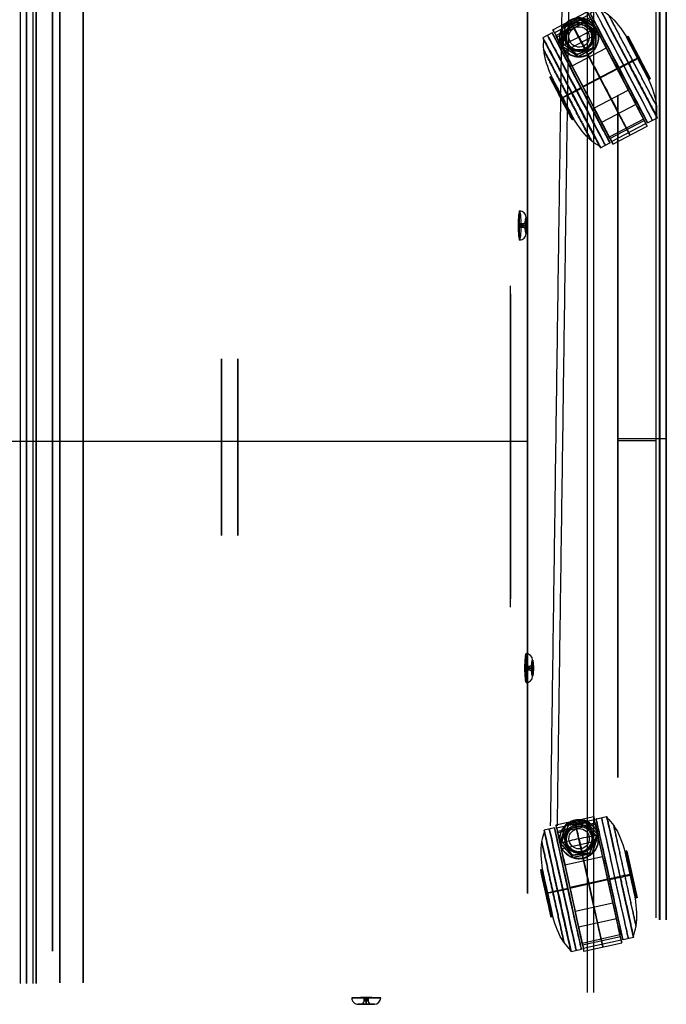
# Model space of a CAD drawing. Header units: centimetres. Extents: x -20.5 to 19.8, y -6.2 to 26.8.
# Tile 2 of 2: x -0.2 to 19.8, y -6.1 to 24.3. Entities that reach past the tile are written whole.
import ezdxf

# ---------------------------------------------------------------- set-up
doc = ezdxf.new("R2010")
doc.units = ezdxf.units.CM
doc.layers.add('Smith', color=18, linetype='Continuous', true_color=0x000000)

# ---------------------------------------------------------------- blocks, each defined once
blk = doc.blocks.new('InstanceDefinition 01')
at = {"layer": 'Smith'}
for p, q in [((-1.844, 4.739), (-1.844, 4.56)), ((-1.4, 4.739, 0.444), (-1.4, 4.56, 0.444)), ((-1.4, 4.56, -0.444), (-1.4, 4.739, -0.444)), ((-0.956, 4.739), (-0.956, 4.56)), ((-1.92, 4.099), (-1.92, 4.54)), ((-1.92, 4.099, -0.3), (-1.92, 4.516, -0.3)), ((-1.92, 4.516, 0.3), (-1.92, 4.099, 0.3)), ((-1.4, 4.324, 0.6), (-1.92, 4.324, 0.3)), ((-1.92, 4.324, -0.3), (-1.4, 4.324, -0.6)), ((-1.92, 4.32, 0.3), (-1.92, 4.32, -0.3)), ((-1.66, 4.099, 0.45), (-1.66, 4.541, 0.45)), ((-1.66, 4.099, -0.45), (-1.66, 4.541, -0.45)), ((-1.4, 4.516, 0.6), (-1.4, 4.099, 0.6)), ((-1.4, 4.516, -0.6), (-1.4, 4.099, -0.6)), ((-0.88, 4.324, 0.3), (-1.4, 4.324, 0.6)), ((-1.4, 4.324, -0.6), (-0.88, 4.324, -0.3)), ((-1.14, 4.099, 0.45), (-1.14, 4.541, 0.45)), ((-1.14, 4.099, -0.45), (-1.14, 4.541, -0.45)), ((-0.88, 4.099), (-0.88, 4.54)), ((-0.88, 4.516, 0.3), (-0.88, 4.099, 0.3)), ((-0.88, 4.516, -0.3), (-0.88, 4.099, -0.3)), ((-0.88, 4.32, -0.3), (-0.88, 4.32, 0.3)), ((-1.92, 4.099, 0.3), (-1.92, 4.099, -0.3)), ((-1.4, 4.099, 0.6), (-1.92, 4.099, 0.3)), ((-1.92, 4.099), (-1.8, 4.099)), ((-1.8, 4.099), (-1.8, 3.699)), ((-1.4, 4.099, 0.4), (-1.4, 3.699, 0.4)), ((-1.4, 3.699, -0.4), (-1.4, 4.099, -0.4)), ((-0.88, 4.099, 0.3), (-1.4, 4.099, 0.6)), ((-1.4, 4.099, -0.6), (-0.88, 4.099, -0.3)), ((-1.4, 4.099, 0.6), (-1.4, 4.099, 0.4)), ((-1.4, 4.099, -0.4), (-1.4, 4.099, -0.6)), ((-1, 4.099), (-1, 3.699)), ((-1, 4.099), (-0.88, 4.099)), ((-0.88, 4.099, -0.3), (-0.88, 4.099, 0.3)), ((-1.889, 3.699, 0.228), (-1.889, 3.399, 0.228)), ((-1.869, 3.699), (-1.8, 3.699)), ((-1.865, 3.399, -0.041), (-1.865, 3.699, -0.041)), ((-1.842, 3.699, -0.309), (-1.842, 3.399, -0.309)), ((-1.668, 3.399, 0.382), (-1.668, 3.699, 0.382)), ((-1.597, 3.399, -0.423), (-1.597, 3.699, -0.423)), ((-1.447, 3.699, 0.537), (-1.447, 3.399, 0.537)), ((-1.4, 3.699, -0.515), (-1.4, 3.699, -0.4)), ((-1.4, 3.699, 0.4), (-1.4, 3.699, 0.515)), ((-1.353, 3.699, -0.537), (-1.353, 3.399, -0.537)), ((-1.203, 3.399, 0.423), (-1.203, 3.699, 0.423)), ((-1.132, 3.399, -0.382), (-1.132, 3.699, -0.382)), ((-1, 3.699), (-0.931, 3.699)), ((-0.958, 3.699, 0.309), (-0.958, 3.399, 0.309)), ((-0.935, 3.399, 0.041), (-0.935, 3.699, 0.041)), ((-0.911, 3.699, -0.228), (-0.911, 3.399, -0.228)), ((-1.889, 3.549, 0.228), (-1.842, 3.549, -0.309)), ((-1.447, 3.549, 0.537), (-1.889, 3.549, 0.228)), ((-1.869, 3.399), (-1.8, 3.399)), ((-1.842, 3.549, -0.309), (-1.353, 3.549, -0.537)), ((-1.8, 3.399), (-1.8, 3.2)), ((-0.958, 3.549, 0.309), (-1.447, 3.549, 0.537)), ((-1.4, 3.399, 0.4), (-1.4, 3.2, 0.4)), ((-1.4, 3.2, -0.4), (-1.4, 3.399, -0.4)), ((-1.4, 3.399, -0.515), (-1.4, 3.399, -0.4)), ((-1.4, 3.399, 0.4), (-1.4, 3.399, 0.515)), ((-1.353, 3.549, -0.537), (-0.911, 3.549, -0.228)), ((-1, 3.399), (-1, 3.2)), ((-1, 3.399), (-0.931, 3.399)), ((-0.911, 3.549, -0.228), (-0.958, 3.549, 0.309)), ((-2, 3.2), (-1.8, 3.2)), ((-2, 3.2), (-2, 0.75)), ((-1.4, 3.2, 0.6), (-1.4, 2.053, 0.6)), ((-1.4, 2.053, -0.6), (-1.4, 3.2, -0.6)), ((-1.4, 3.2, -0.6), (-1.4, 3.2, -0.4)), ((-1.4, 3.2, 0.4), (-1.4, 3.2, 0.6)), ((-1, 3.2), (-0.8, 3.2)), ((-0.8, 3.2), (-0.8, 2.458)), ((0, 2.624, 0.6), (0, 2.624, -0.6)), ((0, 2.545, -0.989), (0, 2.545, -0.663)), ((0, 2.545, 0.989), (0, 2.545, 0.663)), ((0, 2.54, -0.658), (0, -1.291, -0.658)), ((0, 2.54, -0.994), (0, 2.504, -0.994)), ((0, -1.291, 0.658), (0, 2.54, 0.658)), ((0, 2.504, 0.994), (0, 2.54, 0.994)), ((0.195, 2.414, 0.6), (0.195, 2.615, 0.6)), ((0.195, 2.414, -0.6), (0.195, 2.615, -0.6)), ((0, 2.424, -0.6), (0, 2.424, 0.6)), ((-1.759, 1.576, 0.6), (-1.528, 1.576, 0.6)), ((-1.759, 1.576, -0.6), (-1.528, 1.576, -0.6)), ((1.528, 1.576, 0.6), (1.759, 1.576, 0.6)), ((1.528, 1.576, -0.6), (1.759, 1.576, -0.6)), ((0, 1.368, -1.359), (0, 1.368, -1.316)), ((0, 1.368, 1.359), (0, 1.368, 1.316)), ((0, 1.363, -1.364), (0, -0.114, -1.364)), ((0, -0.114, 1.364), (0, 1.363, 1.364)), ((-2, 0.75), (-1.996, 0.75)), ((-2, 0.624, 0.6), (-2, 0.624, -0.6)), ((-1.996, 0.75, 0.069), (-1.996, 0.75, -0.069)), ((-1.92, 0.624, -0.663), (-1.92, 0.624, -0.989)), ((-1.92, 0.624, 0.663), (-1.92, 0.624, 0.989)), ((1.915, 0.624, -0.658), (-1.915, 0.624, -0.658)), ((-1.915, 0.624, -0.994), (-1.879, 0.624, -0.994)), ((1.915, 0.624, 0.658), (-1.915, 0.624, 0.658)), ((-1.915, 0.624, 0.994), (-1.879, 0.624, 0.994)), ((-1.8, 0.624, 0.6), (-1.8, 0.624, -0.6)), ((-0.744, 0.624, -1.316), (-0.744, 0.624, -1.359)), ((-0.744, 0.624, 1.316), (-0.744, 0.624, 1.359)), ((-0.739, 0.624, -1.364), (0.739, 0.624, -1.364)), ((-0.739, 0.624, 1.364), (0.739, 0.624, 1.364)), ((0, 0.91, 0.6), (0, 0.91, -0.6)), ((0.195, 0, 0.6), (0.195, 0.883, 0.6)), ((0.195, 0, -0.6), (0.195, 0.883, -0.6)), ((0.744, 0.624, -1.359), (0.744, 0.624, -1.316)), ((0.744, 0.624, 1.359), (0.744, 0.624, 1.316)), ((1.8, 0.624, 0.6), (1.8, 0.624, -0.6)), ((1.879, 0.624, -0.994), (1.915, 0.624, -0.994)), ((1.879, 0.624, 0.994), (1.915, 0.624, 0.994)), ((1.92, 0.624, -0.989), (1.92, 0.624, -0.663)), ((1.92, 0.624, 0.989), (1.92, 0.624, 0.663)), ((2, 0.624, 0.6), (2, 0.624, -0.6)), ((-1.9, 0, -0.6), (-1.9, 0, 0.6)), ((1.9, 0, -0.6), (-1.9, 0, -0.6)), ((-1.9, 0, 0.6), (1.9, 0, 0.6)), ((1.9, 0), (-1.9, 0)), ((-1.749, 0.2, -0.6), (-1.749, 0.2, 0.6)), ((-1.749, 0.2, -0.6), (-0.733, 0.2, -0.6)), ((-0.733, 0.2, 0.6), (-1.749, 0.2, 0.6)), ((-1.749, 0.2), (-0.733, 0.2)), ((-1.241, 0.2, -0.6), (-1.241, 0.2, 0.6)), ((-0.733, 0.2, -0.6), (-0.733, 0.2, 0.6)), ((0, 0, -0.6), (0, 0, 0.6)), ((0.733, 0.2, 0.6), (0.733, 0.2, -0.6)), ((1.749, 0.2, 0.6), (0.733, 0.2, 0.6)), ((0.733, 0.2, -0.6), (1.749, 0.2, -0.6)), ((0.733, 0.2), (1.749, 0.2)), ((1.241, 0.2, -0.6), (1.241, 0.2, 0.6)), ((1.749, 0.2, -0.6), (1.749, 0.2, 0.6)), ((1.9, 0, 0.6), (1.9, 0, -0.6)), ((0, -0.119, -1.359), (0, -0.119, -1.316)), ((0, -0.119, 1.359), (0, -0.119, 1.316)), ((0, -1.255, -0.994), (0, -1.291, -0.994)), ((0, -1.291, 0.994), (0, -1.255, 0.994)), ((0, -1.296, -0.989), (0, -1.296, -0.663)), ((0, -1.296, 0.989), (0, -1.296, 0.663))]:
    blk.add_line(p, q, dxfattribs=at)
for centre, radius, start, end in [((-1.457, 4.653), 0.397, 81.7999, 167.6009), ((-1.372, 2.571), 2.044, 103.364, 105.5497), ((0, 0.624, -0.663), 1.92, 0, 180), ((0, 0.624, -0.989), 1.92, 0, 180), ((0, 0.624, -0.826), 1.92, 0, 180), ((0, 0.624, 0.663), 1.92, 0, 180), ((0, 0.624, -0.994), 1.915, 0, 180), ((0, 0.624, 0.658), 1.915, 0, 180), ((0, 0.624, -0.6), 2, 341.8051, 134.427), ((0, 0.624, -0.6), 1.8, 0, 180), ((0, 0.624), 1.8, 0, 180), ((0, 0.624, -0.6), 2, 134.427, 180), ((0, 0.624, -1.311), 0.748, 90, 180), ((0, 0.624, -1.359), 0.744, 0, 180), ((0, 0.624, -1.316), 0.744, 0, 180), ((0, 0.624, -1.338), 0.744, 0, 180), ((0, 0.624, 1.316), 0.744, 0, 180), ((0, 0.624, -1.364), 0.739, 0, 180), ((0, 0.624, -1.311), 0.748, 0, 90), ((0, 0.624, -0.6), 2, 180, 198.1949), ((0, 0.624, -0.989), 1.92, 180, 0), ((0, 0.624, -0.826), 1.92, 180, 0), ((0, 0.624, -0.994), 1.915, 180, 0), ((0, 0.624, -0.6), 1.8, 180, 193.6407), ((0, 0.624), 1.8, 180, 193.6407), ((0, 0.624, -1.311), 0.748, 180, 270), ((0, 0.624, -1.359), 0.744, 180, 0), ((0, 0.624, -1.338), 0.744, 180, 0), ((0, 0.624, -1.316), 0.744, 180, 0), ((0, 0.624, 1.316), 0.744, 180, 0), ((0, 0.624, -1.364), 0.739, 180, 0), ((0, 0.624, -1.311), 0.748, 270, 0), ((0, 0.624), 1.8, 346.3593, 0)]:
    blk.add_arc(centre, radius, start, end, dxfattribs=at)
at = {"layer": 'Smith', "extrusion": (0, -1, 0)}
for centre, radius, start, end in [((-1.4, 0, -4.953), 0.316, 90, 270), ((-1.4, 0, -4.953), 0.316, 270, 90), ((-1.4, 0, -4.649), 0.444, 90, 270), ((-1.4, 0, -4.649), 0.444, 270, 90), ((-1.4, 0, -4.099), 0.4, 90, 270), ((-1.4, 0, -4.099), 0.4, 270, 90), ((-1.4, 0, -3.899), 0.4, 90, 270), ((-1.4, 0, -3.899), 0.4, 270, 90), ((-1.4, 0, -3.399), 0.4, 90, 270), ((-1.4, 0, -3.399), 0.4, 270, 90), ((-1.4, 0, -3.299), 0.4, 90, 270), ((-1.4, 0, -3.299), 0.4, 270, 90), ((-1.4, 0, -3.2), 0.6, 270, 90), ((-1.4, 0, -2.626), 0.6, 270, 90), ((-1.4, 0, -1.975), 0.6, 97.1998, 262.8026), ((-1.915, -0.989, -0.624), 0.005, 180, 270), ((-1.915, -0.663, -0.624), 0.005, 90, 180), ((-1.915, 0.663, -0.624), 0.005, 180, 270), ((-0.749, 1.316, -0.624), 0.005, 275.2912, 0), ((-0.739, -1.359, -0.624), 0.005, 180, 270), ((-0.739, 1.359, -0.624), 0.005, 90, 180), ((0.739, -1.359, -0.624), 0.005, 270, 0), ((0.739, -1.359, -0.624), 0.005, 270, 0), ((0.749, 1.316, -0.624), 0.005, 180, 264.7088), ((1.915, -0.989, -0.624), 0.005, 270, 0), ((1.915, -0.663, -0.624), 0.005, 360, 90), ((1.915, -0.663, -0.624), 0.005, 0, 90)]:
    blk.add_arc(centre, radius, start, end, dxfattribs=at)
at = {"layer": 'Smith', "extrusion": (-1, 0, 0)}
for centre, radius, start, end in [((-4.653, -0.057, 1.4), 0.397, 171.7999, 257.6009), ((-2.54, 0.989), 0.005, 90, 180), ((-2.54, 0.663), 0.005, 180, 270), ((-1.373, 1.316), 0.005, 275.2912, 0), ((-1.363, 1.359), 0.005, 90, 180), ((0.114, -1.359), 0.005, 270, 0), ((0.124, -1.316), 0.005, 95.2912, 180), ((1.291, -0.989), 0.005, 270, 0), ((1.291, -0.663), 0.005, 0, 90)]:
    blk.add_arc(centre, radius, start, end, dxfattribs=at)
at = {"layer": 'Smith', "extrusion": (1, 0, 0)}
for centre, radius, start, end in [((4.653, 0.057, -1.4), 0.397, 351.7999, 77.6009), ((2.571, 0.028, -1.4), 2.044, 342.0972, 346.636), ((2.571, -0.028, -1.4), 2.044, 13.364, 17.9028), ((2.54, -0.663), 0.005, 0, 90), ((2.54, -0.989), 0.005, 270, 0), ((1.373, -1.316), 0.005, 95.2912, 180), ((1.363, -1.359), 0.005, 270, 0), ((-0.114, 1.359), 0.005, 90, 180), ((-0.124, 1.316), 0.005, 275.2912, 0), ((-1.291, 0.663), 0.005, 180, 270), ((-1.291, 0.989), 0.005, 90, 180)]:
    blk.add_arc(centre, radius, start, end, dxfattribs=at)
at = {"layer": 'Smith', "extrusion": (0, 0, -1)}
for centre, radius, start, end in [((1.343, 4.653), 0.397, 81.7999, 167.6009), ((1.428, 2.571), 2.044, 103.364, 105.5497), ((0, 0.624, -0.6), 2, 45.573, 198.1949), ((0, 0.624), 2, 66.4218, 198.1949), ((0, 0.624, -0.989), 1.92, 0, 180), ((0, 0.624, -0.826), 1.92, 0, 180), ((0, 0.624, -0.994), 1.915, 0, 180), ((0, 0.624, -0.6), 1.8, 0, 180), ((0, 0.624, -0.6), 2, 0, 45.573), ((0, 0.624, -1.311), 0.748, 0, 90), ((0, 0.624, 1.316), 0.744, 0, 180), ((0, 0.624, -1.359), 0.744, 0, 180), ((0, 0.624, -1.338), 0.744, 0, 180), ((0, 0.624, -1.316), 0.744, 0, 180), ((0, 0.624, -1.364), 0.739, 0, 180), ((0, 0.624, -1.311), 0.748, 90, 180), ((0, 0.624), 2, 0, 3.5977), ((0, 0.624, -0.6), 2, 341.8051, 0), ((0, 0.624), 2, 341.8051, 0), ((0, 0.624, 0.663), 1.92, 180, 0), ((0, 0.624, -0.663), 1.92, 180, 0), ((0, 0.624, -0.989), 1.92, 180, 0), ((0, 0.624, -0.826), 1.92, 180, 0), ((0, 0.624, 0.658), 1.915, 180, 0), ((0, 0.624, -0.6), 1.8, 346.3593, 0), ((0, 0.624, -1.311), 0.748, 270, 0), ((0, 0.624, 1.316), 0.744, 180, 0), ((0, 0.624, -1.359), 0.744, 180, 0), ((0, 0.624, -1.316), 0.744, 180, 0), ((0, 0.624, -1.338), 0.744, 180, 0), ((0, 0.624, -1.364), 0.739, 180, 0), ((0, 0.176, -0.6), 0.734, 1.8652, 178.1348), ((0, 0.176), 0.734, 1.8652, 178.1348), ((0, 0.624, -1.311), 0.748, 180, 270)]:
    blk.add_arc(centre, radius, start, end, dxfattribs=at)
at = {"layer": 'Smith', "extrusion": (0, 1, 0)}
for centre, radius, start, end in [((1.4, 0, 4.739), 0.444, 270, 90), ((1.4, 0, 4.739), 0.444, 90, 270), ((1.4, 0, 4.56), 0.444, 270, 90), ((1.4, 0, 4.56), 0.444, 90, 270), ((1.4, 0, 3.699), 0.4, 90, 270), ((1.4, 0, 3.2), 0.4, 270, 90), ((1.4, 0, 3.2), 0.4, 90, 270), ((1.915, -0.663, 0.624), 0.005, 0, 90), ((1.915, 0.989, 0.624), 0.005, 0, 90), ((1.915, 0.663, 0.624), 0.005, 270, 360), ((0.749, -1.316, 0.624), 0.005, 95.2912, 180), ((0.739, -1.359, 0.624), 0.005, 270, 0), ((0.739, 1.359, 0.624), 0.005, 360, 90), ((-0.739, 1.359, 0.624), 0.005, 90, 180), ((-0.739, 1.359, 0.624), 0.005, 90, 180), ((-0.749, -1.316, 0.624), 0.005, 360, 84.7088), ((-1.915, 0.989, 0.624), 0.005, 90, 180), ((-1.915, 0.663, 0.624), 0.005, 180, 270), ((-1.915, 0.663, 0.624), 0.005, 180, 270)]:
    blk.add_arc(centre, radius, start, end, dxfattribs=at)
at = {"layer": 'Smith', "extrusion": (-0.5, 1.07398e-15, 0.866025)}
blk.add_open_spline([(-1.92, 4.516, 0.3), (-1.746, 4.549, 0.4), (-1.573, 4.549, 0.5), (-1.4, 4.516, 0.6)], degree=3, dxfattribs=at)
at = {"layer": 'Smith', "extrusion": (0.5, -7.15989e-16, 0.866025)}
blk.add_open_spline([(-1.4, 4.516, -0.6), (-1.573, 4.549, -0.5), (-1.746, 4.549, -0.4), (-1.92, 4.516, -0.3)], degree=3, dxfattribs=at)
at = {"layer": 'Smith', "extrusion": (-1, 0, 0)}
blk.add_open_spline([(-1.92, 4.516, -0.3), (-1.92, 4.532, -0.201), (-1.92, 4.54, -0.101), (-1.92, 4.54, 0.101), (-1.92, 4.532, 0.201), (-1.92, 4.516, 0.3)], degree=3, knots=[0.119878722, 0.119878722, 0.119878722, 0.119878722, 0.122881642, 0.122881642, 0.125884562, 0.125884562, 0.125884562, 0.125884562], dxfattribs=at)
at = {"layer": 'Smith'}
for points, knots in [([(-0.88, 4.516, -0.3), (-0.904, 4.521, -0.314), (-0.93, 4.525, -0.328), (-0.978, 4.531, -0.356), (-0.996, 4.533, -0.367), (-1.029, 4.536, -0.386), (-1.042, 4.537, -0.393), (-1.066, 4.539, -0.407), (-1.075, 4.539, -0.412), (-1.092, 4.54, -0.422), (-1.098, 4.54, -0.426), (-1.115, 4.54, -0.436), (-1.125, 4.54, -0.441), (-1.155, 4.54, -0.459), (-1.165, 4.54, -0.464), (-1.182, 4.54, -0.474), (-1.188, 4.54, -0.478), (-1.206, 4.539, -0.488), (-1.215, 4.539, -0.493), (-1.239, 4.537, -0.507), (-1.251, 4.536, -0.514), (-1.285, 4.533, -0.533), (-1.302, 4.531, -0.544), (-1.351, 4.525, -0.572), (-1.376, 4.521, -0.586), (-1.4, 4.516, -0.6)], [0.000000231, 0.000000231, 0.000000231, 0.000000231, 0.00149889, 0.00149889, 0.002248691, 0.002248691, 0.002624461, 0.002624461, 0.002812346, 0.002812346, 0.002906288, 0.002906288, 0.003000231, 0.003000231, 0.003094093, 0.003094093, 0.003187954, 0.003187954, 0.003375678, 0.003375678, 0.003751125, 0.003751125, 0.004500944, 0.004500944, 0.006000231, 0.006000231, 0.006000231, 0.006000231]), ([(-1.4, 4.516, 0.6), (-1.376, 4.521, 0.586), (-1.351, 4.525, 0.572), (-1.302, 4.531, 0.544), (-1.285, 4.533, 0.533), (-1.251, 4.536, 0.514), (-1.239, 4.537, 0.507), (-1.215, 4.539, 0.493), (-1.206, 4.539, 0.488), (-1.188, 4.54, 0.478), (-1.182, 4.54, 0.474), (-1.165, 4.54, 0.464), (-1.155, 4.54, 0.459), (-1.125, 4.54, 0.441), (-1.115, 4.54, 0.436), (-1.098, 4.54, 0.426), (-1.092, 4.54, 0.422), (-1.075, 4.539, 0.412), (-1.066, 4.539, 0.407), (-1.042, 4.537, 0.393), (-1.029, 4.536, 0.386), (-0.996, 4.533, 0.367), (-0.978, 4.531, 0.356), (-0.93, 4.525, 0.328), (-0.904, 4.521, 0.314), (-0.88, 4.516, 0.3)], [0.000000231, 0.000000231, 0.000000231, 0.000000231, 0.00149889, 0.00149889, 0.002248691, 0.002248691, 0.002624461, 0.002624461, 0.002812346, 0.002812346, 0.002906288, 0.002906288, 0.003000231, 0.003000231, 0.003094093, 0.003094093, 0.003187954, 0.003187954, 0.003375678, 0.003375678, 0.003751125, 0.003751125, 0.004500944, 0.004500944, 0.006000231, 0.006000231, 0.006000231, 0.006000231]), ([(-0.88, 4.516, 0.3), (-0.88, 4.521, 0.273), (-0.88, 4.525, 0.243), (-0.88, 4.531, 0.187), (-0.88, 4.533, 0.167), (-0.88, 4.536, 0.128), (-0.88, 4.537, 0.114), (-0.88, 4.539, 0.086), (-0.88, 4.539, 0.076), (-0.88, 4.54, 0.056), (-0.88, 4.54, 0.048), (-0.88, 4.54, 0.029), (-0.88, 4.54, 0.017), (-0.88, 4.54, -0.018), (-0.88, 4.54, -0.029), (-0.88, 4.54, -0.048), (-0.88, 4.54, -0.056), (-0.88, 4.539, -0.076), (-0.88, 4.539, -0.086), (-0.88, 4.537, -0.114), (-0.88, 4.536, -0.128), (-0.88, 4.533, -0.167), (-0.88, 4.531, -0.187), (-0.88, 4.525, -0.243), (-0.88, 4.521, -0.273), (-0.88, 4.516, -0.3)], [0.119878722, 0.119878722, 0.119878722, 0.119878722, 0.121379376, 0.121379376, 0.122129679, 0.122129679, 0.122505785, 0.122505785, 0.122693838, 0.122693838, 0.122787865, 0.122787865, 0.122881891, 0.122881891, 0.122975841, 0.122975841, 0.123069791, 0.123069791, 0.12325769, 0.12325769, 0.123633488, 0.123633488, 0.1243837, 0.1243837, 0.125884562, 0.125884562, 0.125884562, 0.125884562]), ([(-1.4, 2.053, 0.6), (-1.328, 2.123, 0.6), (-1.255, 2.184, 0.587), (-1.15, 2.262, 0.547), (-1.115, 2.285, 0.53), (-1.049, 2.328, 0.488), (-1.017, 2.347, 0.464), (-0.959, 2.38, 0.409), (-0.933, 2.394, 0.378), (-0.886, 2.418, 0.312), (-0.866, 2.427, 0.277), (-0.833, 2.443, 0.202), (-0.821, 2.448, 0.163), (-0.804, 2.456, 0.082), (-0.8, 2.458, 0.041), (-0.8, 2.458, -0.041), (-0.804, 2.456, -0.082), (-0.821, 2.448, -0.162), (-0.833, 2.443, -0.201), (-0.866, 2.427, -0.276), (-0.886, 2.418, -0.312), (-0.932, 2.394, -0.378), (-0.959, 2.38, -0.409), (-1.046, 2.33, -0.491), (-1.114, 2.288, -0.533), (-1.256, 2.184, -0.587), (-1.329, 2.122, -0.6), (-1.4, 2.053, -0.6)], [0.01561152, 0.01561152, 0.01561152, 0.01561152, 0.01823086, 0.01823086, 0.01953759, 0.01953759, 0.02084432, 0.02084432, 0.0221343, 0.0221343, 0.02342427, 0.02342427, 0.02471545, 0.02471545, 0.02600662, 0.02600662, 0.02729588, 0.02729588, 0.02858514, 0.02858514, 0.02987621, 0.02987621, 0.03116728, 0.03116728, 0.03375573, 0.03375573, 0.03634237, 0.03634237, 0.03634237, 0.03634237]), ([(-1.4, 2.053, 0.6), (-1.455, 1.999, 0.6), (-1.507, 1.942, 0.592), (-1.6, 1.827, 0.568), (-1.64, 1.771, 0.551), (-1.75, 1.603, 0.494), (-1.807, 1.49, 0.446), (-1.895, 1.276, 0.346), (-1.927, 1.17, 0.292), (-1.975, 0.959, 0.182), (-1.99, 0.854, 0.126), (-1.996, 0.75, 0.069)], [-0.01561152, -0.01561152, -0.01561152, -0.01561152, -0.01370309, -0.01370309, -0.01177343, -0.01177343, -0.00790483, -0.00790483, -0.00395104, -0.00395104, 0, 0, 0, 0]), ([(-1.996, 0.75, -0.069), (-1.99, 0.854, -0.126), (-1.975, 0.959, -0.182), (-1.927, 1.169, -0.292), (-1.895, 1.275, -0.346), (-1.807, 1.49, -0.446), (-1.75, 1.602, -0.494), (-1.64, 1.771, -0.551), (-1.6, 1.827, -0.568), (-1.507, 1.942, -0.592), (-1.455, 1.999, -0.6), (-1.4, 2.053, -0.6)], [-0.05191978, -0.05191978, -0.05191978, -0.05191978, -0.04797917, -0.04797917, -0.04403349, -0.04403349, -0.04017401, -0.04017401, -0.03824582, -0.03824582, -0.03634237, -0.03634237, -0.03634237, -0.03634237])]:
    blk.add_open_spline(points, degree=3, knots=knots, dxfattribs=at)
for points in [[(-1.92, 4.099, -0.3), (-1.66, 4.099, -0.45), (-1.4, 4.099, -0.6)], [(-1.842, 3.699, -0.309), (-1.865, 3.699, -0.041), (-1.889, 3.699, 0.228)], [(-1.889, 3.699, 0.228), (-1.668, 3.699, 0.382), (-1.447, 3.699, 0.537)], [(-1.353, 3.699, -0.537), (-1.597, 3.699, -0.423), (-1.842, 3.699, -0.309)], [(-1.447, 3.699, 0.537), (-1.203, 3.699, 0.423), (-0.958, 3.699, 0.309)], [(-0.911, 3.699, -0.228), (-1.132, 3.699, -0.382), (-1.353, 3.699, -0.537)], [(-0.958, 3.699, 0.309), (-0.935, 3.699, 0.041), (-0.911, 3.699, -0.228)], [(-1.842, 3.399, -0.309), (-1.865, 3.399, -0.041), (-1.889, 3.399, 0.228)], [(-1.889, 3.399, 0.228), (-1.668, 3.399, 0.382), (-1.447, 3.399, 0.537)], [(-1.353, 3.399, -0.537), (-1.597, 3.399, -0.423), (-1.842, 3.399, -0.309)], [(-1.447, 3.399, 0.537), (-1.203, 3.399, 0.423), (-0.958, 3.399, 0.309)], [(-0.911, 3.399, -0.228), (-1.132, 3.399, -0.382), (-1.353, 3.399, -0.537)], [(-0.958, 3.399, 0.309), (-0.935, 3.399, 0.041), (-0.911, 3.399, -0.228)]]:
    blk.add_open_spline(points, degree=2, dxfattribs=at)
at = {"layer": 'Smith', "extrusion": (-1.11022e-15, -1, -6.16298e-31)}
blk.add_rational_spline([(-1.4, 3.699, 0.4), (-1.8, 3.699, 0.4), (-1.8, 3.699), (-1.8, 3.699, -0.4), (-1.4, 3.699, -0.4)], [1, 0.707106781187, 1, 0.707106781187, 1], degree=2, knots=[-1.256637, -1.256637, -1.256637, -0.628319, -0.628319, 0, 0, 0], dxfattribs=at)
at = {"layer": 'Smith', "extrusion": (7.40149e-16, -1, 0)}
blk.add_rational_spline([(-1.4, 3.2, -0.6), (-2, 3.2, -0.6), (-2, 3.2), (-2, 3.2, 0.6), (-1.4, 3.2, 0.6)], [1, 0.707106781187, 1, 0.707106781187, 1], degree=2, knots=[0, 0, 0, 0.942478, 0.942478, 1.884956, 1.884956, 1.884956], dxfattribs=at)
at = {"layer": 'Smith'}
for points, weights, knots in [([(1.915, 0.624, -0.658), (1.915, 2.54, -0.658), (0, 2.54, -0.658), (-1.915, 2.54, -0.658), (-1.915, 0.624, -0.658)], [1, 0.707106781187, 1, 0.707106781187, 1], [-6.016979, -6.016979, -6.016979, -3.008489, -3.008489, 0, 0, 0]), ([(0, 2.504, -0.994), (-1.879, 2.504, -0.994), (-1.879, 0.624, -0.994), (-1.879, -1.255, -0.994), (0, -1.255, -0.994)], [1, 0.707106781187, 1, 0.707106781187, 1], [-5.904091, -5.904091, -5.904091, -2.952046, -2.952046, 0, 0, 0]), ([(0, 2.504, 0.994), (1.879, 2.504, 0.994), (1.879, 0.624, 0.994), (1.879, -1.255, 0.994), (0, -1.255, 0.994)], [1, 0.707106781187, 1, 0.707106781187, 1], [0, 0, 0, 2.952046, 2.952046, 5.904091, 5.904091, 5.904091]), ([(1.915, 0.624, 0.658), (1.915, -1.291, 0.658), (0, -1.291, 0.658), (-1.915, -1.291, 0.658), (-1.915, 0.624, 0.658)], [1, 0.707106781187, 1, 0.707106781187, 1], [0, 0, 0, 3.008489, 3.008489, 6.016979, 6.016979, 6.016979]), ([(-1.915, 0.624, 0.994), (-1.915, -1.291, 0.994), (0, -1.291, 0.994), (1.915, -1.291, 0.994), (1.915, 0.624, 0.994)], [1, 0.707106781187, 1, 0.707106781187, 1], [-6.016979, -6.016979, -6.016979, -3.008489, -3.008489, 0, 0, 0]), ([(0.733, 0.2, -0.6), (0.71, 0.91, -0.6), (0, 0.91, -0.6), (-0.71, 0.91, -0.6), (-0.733, 0.2, -0.6)], [1, 0.718521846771, 1, 0.718521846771, 1], [0, 0, 0, 1.128366, 1.128366, 2.256732, 2.256732, 2.256732])]:
    blk.add_rational_spline(points, weights, degree=2, knots=knots, dxfattribs=at)
for points, weights, degree in [([(0, 2.504, 0.994), (-3.759, 2.504, 0.994), (-3.759, -1.255, 0.994), (0, -1.255, 0.994)], [1, 0.333333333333, 0.333333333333, 1], 3), ([(0, 2.504, -0.994), (3.759, 2.504, -0.994), (3.759, -1.255, -0.994), (0, -1.255, -0.994)], [1, 0.333333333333, 0.333333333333, 1], 3), ([(0, 2.223, -1.142), (-3.196, 2.223, -1.142), (-3.196, -0.974, -1.142), (0, -0.974, -1.142)], [1, 0.333333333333, 0.333333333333, 1], 3), ([(0, -0.974, 1.142), (-3.196, -0.974, 1.142), (-3.196, 2.223, 1.142), (0, 2.223, 1.142)], [1, 0.333333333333, 0.333333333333, 1], 3), ([(0, -0.974, -1.142), (3.196, -0.974, -1.142), (3.196, 2.223, -1.142), (0, 2.223, -1.142)], [1, 0.333333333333, 0.333333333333, 1], 3), ([(0, 2.223, 1.142), (3.196, 2.223, 1.142), (3.196, -0.974, 1.142), (0, -0.974, 1.142)], [1, 0.333333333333, 0.333333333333, 1], 3), ([(1.8, 0.624, 0.6), (1.8, 0.409, 0.6), (1.749, 0.2, 0.6)], [1, 0.992923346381, 1], 2), ([(1.8, 0.624, -0.6), (1.8, 0.409, -0.6), (1.749, 0.2, -0.6)], [1, 0.992923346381, 1], 2)]:
    blk.add_rational_spline(points, weights, degree=degree, dxfattribs=at)
at = {"layer": 'Smith', "extrusion": (-1, 6.85019e-17, -4.94578e-17)}
blk.add_open_spline([(0, 1.373, -1.311), (0, 1.666, -1.284), (0, 2.067, -1.246), (0, 2.411, -1.047), (0, 2.504, -0.994)], degree=3, knots=[-0.996244, -0.996244, -0.996244, -0.996244, -0.2674923, 0, 0, 0, 0], dxfattribs=at)
at = {"layer": 'Smith', "extrusion": (1, 1.31387e-16, 3.18292e-17)}
blk.add_open_spline([(0, 1.373, 1.311), (0, 1.666, 1.284), (0, 2.067, 1.246), (0, 2.411, 1.047), (0, 2.504, 0.994)], degree=3, knots=[-0.996244, -0.996244, -0.996244, -0.996244, -0.2674923, 0, 0, 0, 0], dxfattribs=at)
at = {"layer": 'Smith', "extrusion": (1.40375e-14, -1, 0)}
blk.add_rational_spline([(-1.996, 0.75, -0.069), (-2.004, 0.75), (-1.996, 0.75, 0.069)], [1, 0.993430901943, 1], degree=2, dxfattribs=at)
at = {"layer": 'Smith', "extrusion": (1.41547e-16, 1, -1.95366e-16)}
blk.add_open_spline([(-1.879, 0.624, -0.994), (-1.787, 0.624, -1.047), (-1.443, 0.624, -1.246), (-1.042, 0.624, -1.284), (-0.748, 0.624, -1.311)], degree=3, knots=[0, 0, 0, 0, 0.2674923, 0.996244, 0.996244, 0.996244, 0.996244], dxfattribs=at)
at = {"layer": 'Smith', "extrusion": (0, -1, 0)}
blk.add_open_spline([(-1.879, 0.624, 0.994), (-1.787, 0.624, 1.047), (-1.443, 0.624, 1.246), (-1.042, 0.624, 1.284), (-0.748, 0.624, 1.311)], degree=3, knots=[0, 0, 0, 0, 0.2674923, 0.996244, 0.996244, 0.996244, 0.996244], dxfattribs=at)
at = {"layer": 'Smith', "extrusion": (0, 1, 0)}
blk.add_open_spline([(1.879, 0.624, -0.994), (1.787, 0.624, -1.047), (1.443, 0.624, -1.246), (1.042, 0.624, -1.284), (0.748, 0.624, -1.311)], degree=3, knots=[0, 0, 0, 0, 0.2674923, 0.996244, 0.996244, 0.996244, 0.996244], dxfattribs=at)
at = {"layer": 'Smith', "extrusion": (1.41547e-16, -1, -1.95366e-16)}
blk.add_open_spline([(1.879, 0.624, 0.994), (1.787, 0.624, 1.047), (1.443, 0.624, 1.246), (1.042, 0.624, 1.284), (0.748, 0.624, 1.311)], degree=3, knots=[0, 0, 0, 0, 0.2674923, 0.996244, 0.996244, 0.996244, 0.996244], dxfattribs=at)
at = {"layer": 'Smith', "extrusion": (-1, 5.95792e-17, 1.76286e-17)}
blk.add_open_spline([(0, -1.255, -0.994), (0, -1.162, -1.047), (0, -0.818, -1.246), (0, -0.417, -1.284), (0, -0.124, -1.311)], degree=3, knots=[0, 0, 0, 0, 0.2674923, 0.996244, 0.996244, 0.996244, 0.996244], dxfattribs=at)
at = {"layer": 'Smith', "extrusion": (1, 1.22465e-16, 0)}
blk.add_open_spline([(0, -1.255, 0.994), (0, -1.162, 1.047), (0, -0.818, 1.246), (0, -0.417, 1.284), (0, -0.124, 1.311)], degree=3, knots=[0, 0, 0, 0, 0.2674923, 0.996244, 0.996244, 0.996244, 0.996244], dxfattribs=at)
blk = doc.blocks.new('InstanceDefinition 02')
at = {"layer": 'Smith'}
for p, q in [((-6.036, 39, -3.202), (-6.036, 39, 2.266)), ((-6.036, 38.9, -3.202), (-6.036, 38.9, 2.266)), ((-6.036, 38.8, 2.266), (-6.036, 38.8, -3.202)), ((-0.8, 39, 13.932), (-0.8, 39, -16.068)), ((-0.8, 38.9, 13.932), (-0.8, 38.9, -16.068)), ((-0.8, 38.8, -16.068), (-0.8, 38.8, 13.932))]:
    blk.add_line(p, q, dxfattribs=at)
blk = doc.blocks.new('InstanceDefinition 03')
at = {"layer": 'Smith'}
for p, q in [((0, 0, 14.5), (0, 0, -14.5)), ((15.5, 0, 14), (15.5, 0, -14)), ((-15.5, -0.2), (15.5, -0.2)), ((0, -0.2, 14.5), (0, -0.2, -14.5)), ((15.5, -0.2), (15.5, 0)), ((15.5, -0.1, -14), (15.5, -0.1, 14)), ((15.5, -0.2, -14), (15.5, -0.2, 14))]:
    blk.add_line(p, q, dxfattribs=at)
blk = doc.blocks.new('InstanceDefinition 04')
at = {"layer": 'Smith'}
for p, q in [((0, 0.0625), (0, 0.45)), ((0.1, 0.0625), (0, 0.0625)), ((0, 0, -0.0625), (0.1, 0, -0.0625)), ((0.1, 0, 0.0625), (0, 0, 0.0625)), ((0, 0, 0.45), (0, 0, 0.0625)), ((0, 0, -0.0625), (0, 0, -0.45)), ((0.2, 0.1625), (0.2, 0.25)), ((0.2, 0, 0.25), (0.2, 0, 0.1625)), ((0.2, 0, -0.1625), (0.2, 0, -0.25)), ((0.1, -0.0625), (0, -0.0625)), ((0, -0.45), (0, -0.0625)), ((0.2, -0.25), (0.2, -0.1625))]:
    blk.add_line(p, q, dxfattribs=at)
at = {"layer": 'Smith', "extrusion": (1, 0, 0)}
for centre, radius, start, end in [((0, 0), 0.45, 270, 90), ((0, 0), 0.0625, 270, 90), ((0, 0), 0.0625, 90, 270), ((0, 0), 0.45, 90, 270), ((0, 0, 0.2), 0.25, 2.87762, 90), ((0, 0, 0.2), 0.1625, 270, 90), ((0, 0, 0.2), 0.1625, 270, 4.2898), ((0, 0, 0.2), 0.1625, 90, 270), ((0, 0, 0.2), 0.25, 90, 177.13208), ((0, 0, 0.2), 0.1625, 175.7102, 270)]:
    blk.add_arc(centre, radius, start, end, dxfattribs=at)
at = {"layer": 'Smith', "extrusion": (0, 0, -1)}
for centre, radius, start, end in [((0, 0.25), 0.2, 90, 180), ((-0.1, 0.1625), 0.1, 180, 270)]:
    blk.add_arc(centre, radius, start, end, dxfattribs=at)
at = {"layer": 'Smith', "extrusion": (0, 1, 0)}
for centre, radius, start, end in [((0, 0.25), 0.2, 90, 180), ((0, -0.25), 0.2, 180, 270), ((-0.1, 0.1625), 0.1, 180, 270), ((-0.1, -0.1625), 0.1, 90, 180)]:
    blk.add_arc(centre, radius, start, end, dxfattribs=at)
at = {"layer": 'Smith', "extrusion": (-1, 0, 0)}
for centre, radius, start, end in [((0, 0, -0.05), 0.0625, 90, 270), ((0, 0, -0.05), 0.0625, 270, 90), ((0, 0, -0.1), 0.0625, 90, 270), ((0, 0, -0.1), 0.0625, 270, 90), ((0, 0, -0.2), 0.25, 90, 270), ((0, 0, -0.2), 0.25, 270, 90)]:
    blk.add_arc(centre, radius, start, end, dxfattribs=at)
at = {"layer": 'Smith'}
for centre, radius, start, end in [((0, -0.25), 0.2, 270, 360), ((0.1, -0.1625), 0.1, 360, 90)]:
    blk.add_arc(centre, radius, start, end, dxfattribs=at)
blk = doc.blocks.new('InstanceDefinition 05')
at = {"layer": 'Smith'}
for p, q in [((0, 0.2, 14.818), (0, 0.2, -15)), ((0, 0, -15), (0, 0, 14.818)), ((19.6, 0.2, -14.8), (19.6, 0.2, 14.818)), ((19.6, 0, 14.818), (19.6, 0, -14.8))]:
    blk.add_line(p, q, dxfattribs=at)
blk = doc.blocks.new('InstanceDefinition 06')
at = {"layer": 'Smith'}
for p, q in [((17.35, 21, -14.7), (17.35, 21, 17.218)), ((17.55, 21, -14.6), (17.55, 21, 17.218)), ((18.3, 0, -10.7), (18.3, 0, 10.411)), ((18.3, 0, -0.018), (19.489, 0, -0.018)), ((18.3, -0.2, -0.144), (18.3, 0, -0.144)), ((19.489, 0, 14.764), (19.489, 0, -14.8)), ((19.588, 0.111, -14.7), (19.588, 0.111, 14.812)), ((19.589, 0.1, 14.813), (19.589, 0.1, -14.711)), ((19.8, 0, 14.818), (19.8, 0, -14.6)), ((18.3, -0.1, 10.411), (18.3, -0.1, -10.7)), ((18.3, -0.2, -10.7), (18.3, -0.2, 10.411)), ((18.3, -0.2, -0.08), (19.8, -0.2, -0.08)), ((19.8, -0.1, -14.692), (19.8, -0.1, 14.818)), ((19.8, -0.2, -14.729), (19.8, -0.2, 14.818))]:
    blk.add_line(p, q, dxfattribs=at)
for points in [[(16.22, 31.543, 12.133), (16.408, 29.791, -1.284), (16.596, 28.039, -14.7)], [(16.794, 28.052, -14.6), (16.607, 29.798, -1.234), (16.42, 31.543, 12.133)]]:
    blk.add_open_spline(points, degree=2, dxfattribs=at)
blk = doc.blocks.new('InstanceDefinition 07')
at = {"layer": 'Smith'}
for p, q in [((-14.974, 42.238, 4.249), (-14.974, 42.238, -5.185)), ((-14.974, 42.113, -5.443), (-14.974, 42.113, 4.507)), ((0, 42.238, -17.018), (0, 42.238, 14.882)), ((-14.974, 41.988, -5.418), (-14.974, 41.988, 4.482)), ((0, 41.988, -17.068), (0, 41.988, 14.932))]:
    blk.add_line(p, q, dxfattribs=at)
blk = doc.blocks.new('InstanceDefinition 08')
at = {"layer": 'Smith'}
for p, q in [((-1.75, 41.988, -17.068), (-1.75, 41.988, 14.932)), ((-1.75, 41.888, 14.932), (-1.75, 41.888, -17.068)), ((-1.75, 41.788, -17.068), (-1.75, 41.788, 14.932)), ((-1.025, 41.988, 14.932), (-1.025, 41.988, -17.068)), ((-1.025, 41.788, -17.068), (-1.025, 41.788, 14.932)), ((-0.3, 41.988, -17.068), (-0.3, 41.988, 14.932)), ((-0.3, 41.788, -17.068), (-0.3, 41.788, 14.932)), ((-0.2, 41.688, -17.068), (-0.2, 41.688, 14.932)), ((0, 41.688, -17.068), (0, 41.688, 14.932)), ((0, 41.688, 14.932), (0, 41.688, -17.068)), ((0.2, 41.688, 14.932), (0.2, 41.688, -17.068)), ((-0.2, 40.494, -17.068), (-0.2, 40.494, 14.932)), ((0, 40.494, -17.068), (0, 40.494, 14.932)), ((0, 40.494, -17.068), (0, 40.494, 14.932)), ((0.2, 40.494, 14.932), (0.2, 40.494, -17.068)), ((-6.536, 39.2, 2.266), (-6.536, 39.2, -3.202)), ((-6.536, 39.1, -3.202), (-6.536, 39.1, 2.266)), ((-0.3, 39.2, -17.068), (-0.3, 39.2, 14.932)), ((-0.2, 39.3, -17.068), (-0.2, 39.3, 14.932)), ((0, 39.3, 14.932), (0, 39.3, -17.068)), ((0, 39.3, -17.068), (0, 39.3, 14.932)), ((0.2, 39.3, 14.932), (0.2, 39.3, -17.068)), ((-6.536, 39, -3.202), (-6.536, 39, 2.266)), ((-0.3, 39, 14.932), (-0.3, 39, -17.068))]:
    blk.add_line(p, q, dxfattribs=at)
blk = doc.blocks.new('InstanceDefinition 09')
at = {"layer": 'Smith', "extrusion": (0, 1.22461e-16, -1)}
for name in ['InstanceDefinition 07', 'InstanceDefinition 08', 'InstanceDefinition 02']:
    blk.add_blockref(name, (0, 0), dxfattribs=at)
at = {"layer": 'Smith'}
for name in ['InstanceDefinition 06', 'InstanceDefinition 05', 'InstanceDefinition 03']:
    blk.add_blockref(name, (0, 0), dxfattribs=at)
for p, rotation in [((15.261, 40.5, -6.382), 6.115503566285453), ((15.461, 40.5, 7.318), 6.115503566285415)]:
    blk.add_blockref('InstanceDefinition 04', p, dxfattribs=dict(at, rotation=rotation))
at = {"layer": 'Smith', "extrusion": (-1, 1.91291e-16, -3.62263e-16), "rotation": 90.00000000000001}
blk.add_blockref('InstanceDefinition 04', (-40, 17.518, -10.514), dxfattribs=at)
at = {"layer": 'Smith', "extrusion": (-0.885454, -1.00869e-16, 0.464728), "rotation": 90}
blk.add_blockref('InstanceDefinition 01', (3.899, -1.721, -20.95), dxfattribs=at)
at = {"layer": 'Smith', "extrusion": (-0.976381, 2.30249e-16, 0.216055), "rotation": 90}
blk.add_blockref('InstanceDefinition 01', (3.899, 17.122, -14.035), dxfattribs=at)

msp = doc.modelspace()

# ---------------------------------------------------------------- block references
at = {"layer": 'Smith', "extrusion": (0, -0.999975, 0.007121)}
msp.add_blockref('InstanceDefinition 09', (0, 4.8, -11.256), dxfattribs=at)

doc.saveas('drawing.dxf')
